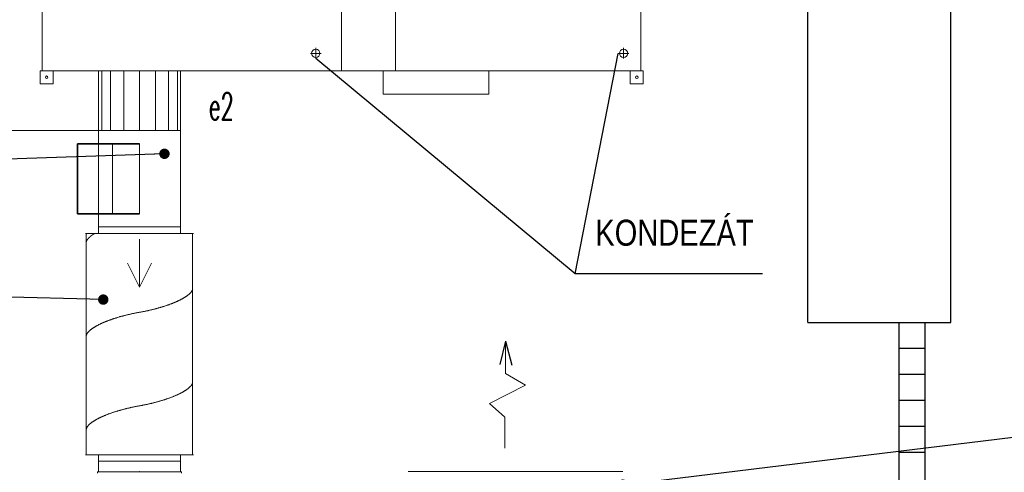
# Model space of a CAD drawing. Header units: millimetres. Extents: x 6491141 to 6692158, y 1846388 to 1929513.
# Tile 232 of 245: x 6677274 to 6681056, y 1902322 to 1904060. Entities that reach past the tile are written whole.
import ezdxf
from ezdxf.enums import TextEntityAlignment as Align

# ---------------------------------------------------------------- set-up
doc = ezdxf.new("R2010")
doc.units = ezdxf.units.MM
doc.layers.add('Koty VzT', color=7, linetype='Continuous', lineweight=15)
doc.layers.add('VZT', color=130, linetype='Continuous', lineweight=18)
for name, color, linetype in [('Popisky', 7, 'Continuous'), ('Pozice', 6, 'Continuous'), ('PRIPOJOVACI_HRDLA', 7, 'Continuous'), ('Stavba', 152, 'Continuous'), ('VzT šipky', 7, 'Continuous')]:
    doc.layers.add(name, color=color, linetype=linetype)
doc.styles.add('romans', font='arial.ttf', dxfattribs={"width": 0.8, "height": 140})
doc.styles.get("Standard").update_dxf_attribs({"font": 'romans.shx'})
doc.dimstyles.new('pozice50', dxfattribs={"dimtxt": 200, "dimasz": 40, "dimexe": 20, "dimexo": 100, "dimgap": 100, "dimtad": 3, "dimjust": 3, "dimdec": 0, "dimtxsty": 'romans', "dimblk": 'OBLIQUE', "dimcen": -3, "dimclrd": 7, "dimclre": 7, "dimclrt": 6, "dimadec": 0, "dimazin": 0, "dimtfac": 1, "dimtdec": 0, "dimtmove": 0, "dimatfit": 3, "dimldrblk": 'DOT', "dimfxl": 1, "dimarcsym": 0})

# ---------------------------------------------------------------- blocks, each defined once
blk = doc.blocks.new('_Dot')
at = {"color": 0, "linetype": 'ByBlock', "lineweight": -2}
blk.add_line((-0.5, 0), (-1, 0), dxfattribs=at)
at = {"color": 0, "linetype": 'ByBlock', "const_width": 0.5}
blk.add_lwpolyline([(-0.25, 0, 1), (0.25, 0, 1)], format="xyb", close=True, dxfattribs=at)
blk = doc.blocks.new('_Oblique')
at = {"color": 0, "lineweight": -2}
blk.add_line((-0.5, -0.5), (0.5, 0.5), dxfattribs=at)

msp = doc.modelspace()

# ---------------------------------------------------------------- linework, layer by layer
at = {"layer": 'Koty VzT'}
msp.add_line((6677576.4, 1903634.1, -78), (6676479.5, 1903634.1, -78), dxfattribs=at)
at = {"layer": 'Popisky'}
for p, q in [((6679408.1, 1903083.5), (6679573.3, 1903931.1, -382)), ((6679408.1, 1903083.5), (6678411.3, 1903911.1, -382)), ((6680127.7, 1903083.5), (6679408.1, 1903083.5))]:
    msp.add_line(p, q, dxfattribs=at)
at = {"layer": 'PRIPOJOVACI_HRDLA'}
for points, invisible_edges in [([(6677495.4, 1903584.1, -78), (6677495.4, 1903584.1, -78), (6677734.4, 1903584.1, -78)], 12), ([(6677495.4, 1903584.1, -78), (6677734.4, 1903584.1, -78), (6677630.4, 1903584.1, -78)], 13), ([(6677495.4, 1903584.1, -78), (6677630.4, 1903584.1, -78), (6677598.4, 1903584.1, -78)], 13), ([(6677495.4, 1903584.1, -78), (6677598.4, 1903584.1, -78), (6677581.4, 1903584.1, -78)], 13), ([(6677495.4, 1903584.1, -78), (6677581.4, 1903584.1, -78), (6677576.4, 1903584.1, -78)], 13), ([(6677495.4, 1903584.1, -78), (6677576.4, 1903584.1, -78), (6677581.4, 1903584.1, -78)], 13), ([(6677495.4, 1903584.1, -78), (6677581.4, 1903584.1, -78), (6677598.4, 1903584.1, -78)], 13), ([(6677495.4, 1903584.1, -78), (6677598.4, 1903584.1, -78), (6677630.4, 1903584.1, -78)], 13), ([(6677495.4, 1903584.1, -78), (6677630.4, 1903584.1, -78), (6677734.4, 1903584.1, -78)], 5), ([(6677495.4, 1903314.1, -78), (6677495.4, 1903314.1, -78), (6677734.4, 1903314.1, -78)], 12), ([(6677495.4, 1903314.1, -78), (6677734.4, 1903314.1, -78), (6677630.4, 1903314.1, -78)], 13), ([(6677495.4, 1903314.1, -78), (6677630.4, 1903314.1, -78), (6677598.4, 1903314.1, -78)], 13), ([(6677495.4, 1903314.1, -78), (6677598.4, 1903314.1, -78), (6677581.4, 1903314.1, -78)], 13), ([(6677495.4, 1903314.1, -78), (6677581.4, 1903314.1, -78), (6677576.4, 1903314.1, -78)], 13), ([(6677495.4, 1903314.1, -78), (6677576.4, 1903314.1, -78), (6677581.4, 1903314.1, -78)], 13), ([(6677495.4, 1903314.1, -78), (6677581.4, 1903314.1, -78), (6677598.4, 1903314.1, -78)], 13), ([(6677495.4, 1903314.1, -78), (6677598.4, 1903314.1, -78), (6677630.4, 1903314.1, -78)], 13), ([(6677495.4, 1903314.1, -78), (6677630.4, 1903314.1, -78), (6677734.4, 1903314.1, -78)], 5)]:
    msp.add_3dface(points, dxfattribs=dict(at, invisible_edges=invisible_edges))
msp.add_3dface([(6677495.4, 1903314.1, -78), (6677495.4, 1903314.1, -78), (6677495.4, 1903584.1, -78)], dxfattribs=at)
at = {"layer": 'Stavba'}
for p, q in [((6680300.7, 1902897.8), (6680300.7, 1905547.8)), ((6680850.7, 1902897.8), (6680850.7, 1904647.8)), ((6680300.7, 1902897.8), (6680850.7, 1902897.8)), ((6680650.7, 1902897.8), (6680650.7, 1901417.8)), ((6680750.7, 1902897.8), (6680750.7, 1901417.8)), ((6680750.7, 1902797.8), (6680650.7, 1902797.8)), ((6680750.7, 1902697.8), (6680650.7, 1902697.8)), ((6680750.7, 1902597.8), (6680650.7, 1902597.8)), ((6680750.7, 1902497.8), (6680650.7, 1902497.8)), ((6680750.7, 1902397.8), (6680650.7, 1902397.8))]:
    msp.add_line(p, q, dxfattribs=at)
at = {"layer": 'VZT', "color": 7, "lineweight": 9, "extrusion": (-1.22465e-16, -1, 0)}
for p, q in [((6678717.3, 1903864.1, 43), (6678717.3, 1904184.1, 43)), ((6678411.3, 1903952.1, -382), (6678411.3, 1903911.1, -382)), ((6679593.3, 1903952.1, -382), (6679593.3, 1903911.1, -382)), ((6678432.3, 1903931.1, -382), (6678391.3, 1903931.1, -382)), ((6679614.3, 1903931.1, -382), (6679573.3, 1903931.1, -382))]:
    msp.add_line(p, q, dxfattribs=at)
at = {"layer": 'VZT'}
for p, q in [((6677891.4, 1903634.1, -78), (6677576.4, 1903634.1, -78)), ((6677941.4, 1903239.1, -78), (6677526.4, 1903239.1, -78)), ((6677529.5, 1902389.1, -78), (6677529.5, 1903239.1, -78)), ((6677576.4, 1903264.1, -78), (6677576.4, 1903239.1, -78)), ((6677891.4, 1903264.1, -78), (6677891.4, 1903239.1, -78)), ((6677938.2, 1902389.1, -78), (6677938.2, 1903239.1, -78)), ((6677941.4, 1902389.1, -78), (6677526.4, 1902389.1, -78)), ((6677576.4, 1902364.1, -78), (6677576.4, 1902389.1, -78)), ((6677891.4, 1902364.1, -78), (6677576.4, 1902364.1, -78)), ((6677891.4, 1902364.1, -78), (6677891.4, 1902389.1, -78)), ((6677572.4, 1902324.1, -78), (6677895.4, 1902324.1, -78))]:
    msp.add_line(p, q, dxfattribs=at)
at = {"layer": 'VZT', "color": 7, "lineweight": 9, "extrusion": (-3.67394e-16, -1, 0)}
for p, q in [((6677733.9, 1903217.1, -236), (6677733.9, 1903033.1, -236)), ((6677733.9, 1903033.1, -236), (6677687.9, 1903125.1, -236)), ((6677733.9, 1903033.1, -236), (6677779.9, 1903125.1, -236))]:
    msp.add_line(p, q, dxfattribs=at)
at = {"layer": 'VZT', "color": 7, "lineweight": 9}
msp.add_line((6679590.5, 1902324.2, -78), (6678765.5, 1902324.2, -78), dxfattribs=at)
at = {"layer": 'VZT', "elevation": -78, "flags": 128}
for points in [[(6677576.4, 1902324.1), (6677576.4, 1902364.1)], [(6677576.4, 1902364.1), (6677891.4, 1902364.1)], [(6677891.4, 1902324.1), (6677891.4, 1902364.1)], [(6677572.4, 1902318.6), (6677572.4, 1902324.1)], [(6677895.4, 1902318.6), (6677895.4, 1902324.1)]]:
    msp.add_lwpolyline(points, dxfattribs=at)
at = {"layer": 'VZT', "color": 7, "lineweight": 9}
for points in [[(6677561.4, 1903239.1, -78), (6677561, 1903238.8, -78), (6677560.6, 1903238.6, -78), (6677560.1, 1903238.3, -78), (6677559.7, 1903238, -78), (6677559.3, 1903237.8, -78), (6677558.8, 1903237.5, -78), (6677558.4, 1903237.2, -78), (6677558, 1903236.9, -78), (6677557.6, 1903236.7, -78), (6677557.1, 1903236.4, -78), (6677556.7, 1903236.1, -78), (6677556.3, 1903235.9, -78), (6677555.9, 1903235.6, -78), (6677555.5, 1903235.3, -78), (6677555.1, 1903235, -78), (6677554.7, 1903234.8, -78), (6677554.3, 1903234.5, -78), (6677553.9, 1903234.2, -78), (6677553.5, 1903234, -78), (6677553.1, 1903233.7, -78), (6677552.7, 1903233.4, -78), (6677552.3, 1903233.1, -78), (6677552, 1903232.9, -78), (6677551.6, 1903232.6, -78), (6677551.2, 1903232.3, -78), (6677550.8, 1903232.1, -78), (6677550.5, 1903231.8, -78), (6677550.1, 1903231.5, -78), (6677549.7, 1903231.3, -78), (6677549.4, 1903231, -78), (6677549, 1903230.7, -78), (6677548.7, 1903230.4, -78), (6677548.3, 1903230.2, -78), (6677548, 1903229.9, -78), (6677547.6, 1903229.6, -78), (6677547.3, 1903229.4, -78), (6677546.9, 1903229.1, -78), (6677546.6, 1903228.8, -78), (6677546.3, 1903228.6, -78), (6677545.9, 1903228.3, -78), (6677545.6, 1903228, -78), (6677545.3, 1903227.8, -78), (6677545, 1903227.5, -78), (6677544.7, 1903227.2, -78), (6677544.3, 1903227, -78), (6677544, 1903226.7, -78), (6677543.7, 1903226.4, -78), (6677543.4, 1903226.2, -78), (6677543.1, 1903225.9, -78), (6677542.8, 1903225.6, -78), (6677542.5, 1903225.4, -78), (6677542.2, 1903225.1, -78), (6677542, 1903224.8, -78), (6677541.7, 1903224.6, -78), (6677541.4, 1903224.3, -78), (6677541.1, 1903224, -78), (6677540.8, 1903223.8, -78), (6677540.6, 1903223.5, -78), (6677540.3, 1903223.2, -78), (6677540, 1903223, -78), (6677539.8, 1903222.7, -78), (6677539.5, 1903222.4, -78), (6677539.2, 1903222.2, -78), (6677539, 1903221.9, -78), (6677538.7, 1903221.7, -78), (6677538.5, 1903221.4, -78), (6677538.2, 1903221.1, -78), (6677538, 1903220.9, -78), (6677537.8, 1903220.6, -78), (6677537.5, 1903220.3, -78), (6677537.3, 1903220.1, -78), (6677537.1, 1903219.8, -78), (6677536.8, 1903219.6, -78), (6677536.6, 1903219.3, -78), (6677536.4, 1903219, -78), (6677536.2, 1903218.8, -78), (6677536, 1903218.5, -78), (6677535.8, 1903218.3, -78), (6677535.6, 1903218, -78), (6677535.4, 1903217.7, -78), (6677535.2, 1903217.5, -78), (6677535, 1903217.2, -78), (6677534.8, 1903217, -78), (6677534.6, 1903216.7, -78), (6677534.4, 1903216.5, -78), (6677534.2, 1903216.2, -78), (6677534, 1903216, -78), (6677533.9, 1903215.7, -78), (6677533.7, 1903215.4, -78), (6677533.5, 1903215.2, -78), (6677533.3, 1903214.9, -78), (6677533.2, 1903214.7, -78), (6677533, 1903214.4, -78), (6677532.9, 1903214.2, -78), (6677532.7, 1903213.9, -78), (6677532.6, 1903213.7, -78), (6677532.4, 1903213.4, -78), (6677532.3, 1903213.2, -78), (6677532.1, 1903212.9, -78), (6677532, 1903212.7, -78), (6677531.9, 1903212.4, -78), (6677531.7, 1903212.2, -78), (6677531.6, 1903211.9, -78), (6677531.5, 1903211.7, -78), (6677531.4, 1903211.4, -78), (6677531.2, 1903211.2, -78), (6677531.1, 1903210.9, -78), (6677531, 1903210.7, -78), (6677530.9, 1903210.4, -78), (6677530.8, 1903210.2, -78), (6677530.7, 1903209.9, -78), (6677530.6, 1903209.7, -78), (6677530.5, 1903209.5, -78), (6677530.4, 1903209.2, -78), (6677530.3, 1903209, -78), (6677530.3, 1903208.7, -78), (6677530.2, 1903208.5, -78), (6677530.1, 1903208.2, -78), (6677530, 1903208, -78), (6677530, 1903207.8, -78), (6677529.9, 1903207.5, -78), (6677529.8, 1903207.3, -78), (6677529.8, 1903207, -78), (6677529.7, 1903206.8, -78), (6677529.6, 1903206.6, -78), (6677529.6, 1903206.3, -78), (6677529.5, 1903206.1, -78), (6677529.5, 1903205.8, -78)], [(6677733.9, 1902936.4, -78), (6677736.3, 1902936.8, -78), (6677738.8, 1902937.2, -78), (6677741.2, 1902937.7, -78), (6677743.6, 1902938.1, -78), (6677746, 1902938.6, -78), (6677748.5, 1902939.1, -78), (6677750.9, 1902939.6, -78), (6677753.3, 1902940, -78), (6677755.7, 1902940.5, -78), (6677758.1, 1902941, -78), (6677760.5, 1902941.6, -78), (6677763, 1902942.1, -78), (6677765.4, 1902942.6, -78), (6677767.8, 1902943.1, -78), (6677770.2, 1902943.7, -78), (6677772.5, 1902944.2, -78), (6677774.9, 1902944.8, -78), (6677777.3, 1902945.3, -78), (6677779.7, 1902945.9, -78), (6677782, 1902946.4, -78), (6677784.4, 1902947, -78), (6677786.7, 1902947.6, -78), (6677789.1, 1902948.2, -78), (6677791.4, 1902948.8, -78), (6677793.8, 1902949.4, -78), (6677796.1, 1902950, -78), (6677798.4, 1902950.6, -78), (6677800.7, 1902951.2, -78), (6677803, 1902951.9, -78), (6677805.3, 1902952.5, -78), (6677807.5, 1902953.1, -78), (6677809.8, 1902953.8, -78), (6677812, 1902954.4, -78), (6677814.3, 1902955.1, -78), (6677816.5, 1902955.8, -78), (6677818.7, 1902956.4, -78), (6677820.9, 1902957.1, -78), (6677823.1, 1902957.8, -78), (6677825.3, 1902958.5, -78), (6677827.5, 1902959.1, -78), (6677829.6, 1902959.8, -78), (6677831.8, 1902960.5, -78), (6677833.9, 1902961.2, -78), (6677836, 1902961.9, -78), (6677838.1, 1902962.6, -78), (6677840.2, 1902963.4, -78), (6677842.3, 1902964.1, -78), (6677844.3, 1902964.8, -78), (6677846.4, 1902965.5, -78), (6677848.4, 1902966.3, -78), (6677850.4, 1902967, -78), (6677852.4, 1902967.7, -78), (6677854.3, 1902968.5, -78), (6677856.3, 1902969.2, -78), (6677858.2, 1902970, -78), (6677860.2, 1902970.7, -78), (6677862.1, 1902971.5, -78), (6677864, 1902972.2, -78), (6677865.8, 1902973, -78), (6677867.7, 1902973.7, -78), (6677869.5, 1902974.5, -78), (6677871.3, 1902975.3, -78), (6677873.1, 1902976, -78), (6677874.9, 1902976.8, -78), (6677876.6, 1902977.6, -78), (6677878.4, 1902978.4, -78), (6677880.1, 1902979.1, -78), (6677881.8, 1902979.9, -78), (6677883.4, 1902980.7, -78), (6677885.1, 1902981.5, -78), (6677886.7, 1902982.3, -78), (6677888.3, 1902983.1, -78), (6677889.9, 1902983.9, -78), (6677891.5, 1902984.7, -78), (6677893, 1902985.4, -78), (6677894.5, 1902986.2, -78), (6677896, 1902987, -78), (6677897.5, 1902987.8, -78), (6677898.9, 1902988.6, -78), (6677900.3, 1902989.4, -78), (6677901.7, 1902990.2, -78), (6677903.1, 1902991, -78), (6677904.5, 1902991.8, -78), (6677905.8, 1902992.6, -78), (6677907.1, 1902993.4, -78), (6677908.4, 1902994.2, -78), (6677909.7, 1902995, -78), (6677910.9, 1902995.8, -78), (6677912.1, 1902996.6, -78), (6677913.3, 1902997.4, -78), (6677914.4, 1902998.2, -78), (6677915.6, 1902999, -78), (6677916.7, 1902999.8, -78), (6677917.8, 1903000.6, -78), (6677918.8, 1903001.4, -78), (6677919.8, 1903002.2, -78), (6677920.8, 1903002.9, -78), (6677921.8, 1903003.7, -78), (6677922.8, 1903004.5, -78), (6677923.7, 1903005.3, -78), (6677924.6, 1903006.1, -78), (6677925.4, 1903006.9, -78), (6677926.3, 1903007.7, -78), (6677927.1, 1903008.4, -78), (6677927.9, 1903009.2, -78), (6677928.7, 1903010, -78), (6677929.4, 1903010.7, -78), (6677930.1, 1903011.5, -78), (6677930.8, 1903012.3, -78), (6677931.4, 1903013, -78), (6677932, 1903013.8, -78), (6677932.6, 1903014.6, -78), (6677933.2, 1903015.3, -78), (6677933.7, 1903016.1, -78), (6677934.2, 1903016.8, -78), (6677934.7, 1903017.6, -78), (6677935.2, 1903018.3, -78), (6677935.6, 1903019, -78), (6677936, 1903019.8, -78), (6677936.4, 1903020.5, -78), (6677936.7, 1903021.2, -78), (6677937, 1903022, -78), (6677937.3, 1903022.7, -78), (6677937.6, 1903023.4, -78), (6677937.8, 1903024.1, -78), (6677938, 1903024.8, -78), (6677938.1, 1903025.5, -78), (6677938.3, 1903026.2, -78)], [(6677733.9, 1902936.4, -78), (6677731.5, 1902935.9, -78), (6677729, 1902935.5, -78), (6677726.6, 1902935.1, -78), (6677724.2, 1902934.6, -78), (6677721.8, 1902934.1, -78), (6677719.3, 1902933.7, -78), (6677716.9, 1902933.2, -78), (6677714.5, 1902932.7, -78), (6677712.1, 1902932.2, -78), (6677709.7, 1902931.7, -78), (6677707.2, 1902931.2, -78), (6677704.8, 1902930.7, -78), (6677702.4, 1902930.2, -78), (6677700, 1902929.6, -78), (6677697.6, 1902929.1, -78), (6677695.2, 1902928.5, -78), (6677692.9, 1902928, -78), (6677690.5, 1902927.4, -78), (6677688.1, 1902926.9, -78), (6677685.7, 1902926.3, -78), (6677683.4, 1902925.7, -78), (6677681, 1902925.1, -78), (6677678.7, 1902924.5, -78), (6677676.4, 1902923.9, -78), (6677674, 1902923.3, -78), (6677671.7, 1902922.7, -78), (6677669.4, 1902922.1, -78), (6677667.1, 1902921.5, -78), (6677664.8, 1902920.9, -78), (6677662.5, 1902920.2, -78), (6677660.3, 1902919.6, -78), (6677658, 1902918.9, -78), (6677655.7, 1902918.3, -78), (6677653.5, 1902917.6, -78), (6677651.3, 1902917, -78), (6677649.1, 1902916.3, -78), (6677646.8, 1902915.6, -78), (6677644.7, 1902915, -78), (6677642.5, 1902914.3, -78), (6677640.3, 1902913.6, -78), (6677638.2, 1902912.9, -78), (6677636, 1902912.2, -78), (6677633.9, 1902911.5, -78), (6677631.8, 1902910.8, -78), (6677629.7, 1902910.1, -78), (6677627.6, 1902909.4, -78), (6677625.5, 1902908.7, -78), (6677623.5, 1902907.9, -78), (6677621.4, 1902907.2, -78), (6677619.4, 1902906.5, -78), (6677617.4, 1902905.8, -78), (6677615.4, 1902905, -78), (6677613.4, 1902904.3, -78), (6677611.5, 1902903.5, -78), (6677609.5, 1902902.8, -78), (6677607.6, 1902902, -78), (6677605.7, 1902901.3, -78), (6677603.8, 1902900.5, -78), (6677602, 1902899.8, -78), (6677600.1, 1902899, -78), (6677598.3, 1902898.2, -78), (6677596.5, 1902897.5, -78), (6677594.7, 1902896.7, -78), (6677592.9, 1902895.9, -78), (6677591.2, 1902895.2, -78), (6677589.4, 1902894.4, -78), (6677587.7, 1902893.6, -78), (6677586, 1902892.8, -78), (6677584.4, 1902892, -78), (6677582.7, 1902891.2, -78), (6677581.1, 1902890.5, -78), (6677579.5, 1902889.7, -78), (6677577.9, 1902888.9, -78), (6677576.3, 1902888.1, -78), (6677574.8, 1902887.3, -78), (6677573.3, 1902886.5, -78), (6677571.8, 1902885.7, -78), (6677570.3, 1902884.9, -78), (6677568.9, 1902884.1, -78), (6677567.4, 1902883.3, -78), (6677566, 1902882.5, -78), (6677564.7, 1902881.7, -78), (6677563.3, 1902880.9, -78), (6677562, 1902880.1, -78), (6677560.7, 1902879.3, -78), (6677559.4, 1902878.5, -78), (6677558.1, 1902877.7, -78), (6677556.9, 1902876.9, -78), (6677555.7, 1902876.1, -78), (6677554.5, 1902875.3, -78), (6677553.4, 1902874.6, -78), (6677552.2, 1902873.8, -78), (6677551.1, 1902873, -78), (6677550, 1902872.2, -78), (6677549, 1902871.4, -78), (6677548, 1902870.6, -78), (6677546.9, 1902869.8, -78), (6677546, 1902869, -78), (6677545, 1902868.2, -78), (6677544.1, 1902867.4, -78), (6677543.2, 1902866.7, -78), (6677542.3, 1902865.9, -78), (6677541.5, 1902865.1, -78), (6677540.7, 1902864.3, -78), (6677539.9, 1902863.5, -78), (6677539.1, 1902862.8, -78), (6677538.4, 1902862, -78), (6677537.7, 1902861.2, -78), (6677537, 1902860.5, -78), (6677536.4, 1902859.7, -78), (6677535.7, 1902858.9, -78), (6677535.2, 1902858.2, -78), (6677534.6, 1902857.4, -78), (6677534, 1902856.7, -78), (6677533.5, 1902855.9, -78), (6677533.1, 1902855.2, -78), (6677532.6, 1902854.4, -78), (6677532.2, 1902853.7, -78), (6677531.8, 1902853, -78), (6677531.4, 1902852.2, -78), (6677531.1, 1902851.5, -78), (6677530.8, 1902850.8, -78), (6677530.5, 1902850.1, -78), (6677530.2, 1902849.4, -78), (6677530, 1902848.6, -78), (6677529.8, 1902847.9, -78), (6677529.6, 1902847.2, -78), (6677529.5, 1902846.5, -78)], [(6677733.9, 1902577.1, -78), (6677736.3, 1902577.5, -78), (6677738.8, 1902577.9, -78), (6677741.2, 1902578.4, -78), (6677743.6, 1902578.8, -78), (6677746, 1902579.3, -78), (6677748.5, 1902579.8, -78), (6677750.9, 1902580.3, -78), (6677753.3, 1902580.7, -78), (6677755.7, 1902581.2, -78), (6677758.1, 1902581.7, -78), (6677760.5, 1902582.2, -78), (6677763, 1902582.8, -78), (6677765.4, 1902583.3, -78), (6677767.8, 1902583.8, -78), (6677770.2, 1902584.4, -78), (6677772.5, 1902584.9, -78), (6677774.9, 1902585.5, -78), (6677777.3, 1902586, -78), (6677779.7, 1902586.6, -78), (6677782, 1902587.1, -78), (6677784.4, 1902587.7, -78), (6677786.7, 1902588.3, -78), (6677789.1, 1902588.9, -78), (6677791.4, 1902589.5, -78), (6677793.8, 1902590.1, -78), (6677796.1, 1902590.7, -78), (6677798.4, 1902591.3, -78), (6677800.7, 1902591.9, -78), (6677803, 1902592.6, -78), (6677805.3, 1902593.2, -78), (6677807.5, 1902593.8, -78), (6677809.8, 1902594.5, -78), (6677812, 1902595.1, -78), (6677814.3, 1902595.8, -78), (6677816.5, 1902596.5, -78), (6677818.7, 1902597.1, -78), (6677820.9, 1902597.8, -78), (6677823.1, 1902598.5, -78), (6677825.3, 1902599.2, -78), (6677827.5, 1902599.8, -78), (6677829.6, 1902600.5, -78), (6677831.8, 1902601.2, -78), (6677833.9, 1902601.9, -78), (6677836, 1902602.6, -78), (6677838.1, 1902603.3, -78), (6677840.2, 1902604.1, -78), (6677842.3, 1902604.8, -78), (6677844.3, 1902605.5, -78), (6677846.4, 1902606.2, -78), (6677848.4, 1902606.9, -78), (6677850.4, 1902607.7, -78), (6677852.4, 1902608.4, -78), (6677854.3, 1902609.2, -78), (6677856.3, 1902609.9, -78), (6677858.2, 1902610.7, -78), (6677860.2, 1902611.4, -78), (6677862.1, 1902612.2, -78), (6677864, 1902612.9, -78), (6677865.8, 1902613.7, -78), (6677867.7, 1902614.4, -78), (6677869.5, 1902615.2, -78), (6677871.3, 1902616, -78), (6677873.1, 1902616.7, -78), (6677874.9, 1902617.5, -78), (6677876.6, 1902618.3, -78), (6677878.4, 1902619.1, -78), (6677880.1, 1902619.8, -78), (6677881.8, 1902620.6, -78), (6677883.4, 1902621.4, -78), (6677885.1, 1902622.2, -78), (6677886.7, 1902623, -78), (6677888.3, 1902623.8, -78), (6677889.9, 1902624.6, -78), (6677891.5, 1902625.4, -78), (6677893, 1902626.1, -78), (6677894.5, 1902626.9, -78), (6677896, 1902627.7, -78), (6677897.5, 1902628.5, -78), (6677898.9, 1902629.3, -78), (6677900.3, 1902630.1, -78), (6677901.7, 1902630.9, -78), (6677903.1, 1902631.7, -78), (6677904.5, 1902632.5, -78), (6677905.8, 1902633.3, -78), (6677907.1, 1902634.1, -78), (6677908.4, 1902634.9, -78), (6677909.7, 1902635.7, -78), (6677910.9, 1902636.5, -78), (6677912.1, 1902637.3, -78), (6677913.3, 1902638.1, -78), (6677914.4, 1902638.9, -78), (6677915.6, 1902639.7, -78), (6677916.7, 1902640.5, -78), (6677917.8, 1902641.3, -78), (6677918.8, 1902642.1, -78), (6677919.8, 1902642.9, -78), (6677920.8, 1902643.6, -78), (6677921.8, 1902644.4, -78), (6677922.8, 1902645.2, -78), (6677923.7, 1902646, -78), (6677924.6, 1902646.8, -78), (6677925.4, 1902647.6, -78), (6677926.3, 1902648.3, -78), (6677927.1, 1902649.1, -78), (6677927.9, 1902649.9, -78), (6677928.7, 1902650.7, -78), (6677929.4, 1902651.4, -78), (6677930.1, 1902652.2, -78), (6677930.8, 1902653, -78), (6677931.4, 1902653.7, -78), (6677932, 1902654.5, -78), (6677932.6, 1902655.3, -78), (6677933.2, 1902656, -78), (6677933.7, 1902656.8, -78), (6677934.2, 1902657.5, -78), (6677934.7, 1902658.3, -78), (6677935.2, 1902659, -78), (6677935.6, 1902659.7, -78), (6677936, 1902660.5, -78), (6677936.4, 1902661.2, -78), (6677936.7, 1902661.9, -78), (6677937, 1902662.6, -78), (6677937.3, 1902663.4, -78), (6677937.6, 1902664.1, -78), (6677937.8, 1902664.8, -78), (6677938, 1902665.5, -78), (6677938.1, 1902666.2, -78), (6677938.3, 1902666.9, -78)], [(6677733.9, 1902577.1, -78), (6677731.5, 1902576.6, -78), (6677729, 1902576.2, -78), (6677726.6, 1902575.7, -78), (6677724.2, 1902575.3, -78), (6677721.8, 1902574.8, -78), (6677719.3, 1902574.4, -78), (6677716.9, 1902573.9, -78), (6677714.5, 1902573.4, -78), (6677712.1, 1902572.9, -78), (6677709.7, 1902572.4, -78), (6677707.2, 1902571.9, -78), (6677704.8, 1902571.4, -78), (6677702.4, 1902570.8, -78), (6677700, 1902570.3, -78), (6677697.6, 1902569.8, -78), (6677695.2, 1902569.2, -78), (6677692.9, 1902568.7, -78), (6677690.5, 1902568.1, -78), (6677688.1, 1902567.6, -78), (6677685.7, 1902567, -78), (6677683.4, 1902566.4, -78), (6677681, 1902565.8, -78), (6677678.7, 1902565.2, -78), (6677676.4, 1902564.6, -78), (6677674, 1902564, -78), (6677671.7, 1902563.4, -78), (6677669.4, 1902562.8, -78), (6677667.1, 1902562.2, -78), (6677664.8, 1902561.6, -78), (6677662.5, 1902560.9, -78), (6677660.3, 1902560.3, -78), (6677658, 1902559.6, -78), (6677655.7, 1902559, -78), (6677653.5, 1902558.3, -78), (6677651.3, 1902557.7, -78), (6677649.1, 1902557, -78), (6677646.8, 1902556.3, -78), (6677644.7, 1902555.7, -78), (6677642.5, 1902555, -78), (6677640.3, 1902554.3, -78), (6677638.2, 1902553.6, -78), (6677636, 1902552.9, -78), (6677633.9, 1902552.2, -78), (6677631.8, 1902551.5, -78), (6677629.7, 1902550.8, -78), (6677627.6, 1902550.1, -78), (6677625.5, 1902549.4, -78), (6677623.5, 1902548.6, -78), (6677621.4, 1902547.9, -78), (6677619.4, 1902547.2, -78), (6677617.4, 1902546.5, -78), (6677615.4, 1902545.7, -78), (6677613.4, 1902545, -78), (6677611.5, 1902544.2, -78), (6677609.5, 1902543.5, -78), (6677607.6, 1902542.7, -78), (6677605.7, 1902542, -78), (6677603.8, 1902541.2, -78), (6677602, 1902540.5, -78), (6677600.1, 1902539.7, -78), (6677598.3, 1902538.9, -78), (6677596.5, 1902538.2, -78), (6677594.7, 1902537.4, -78), (6677592.9, 1902536.6, -78), (6677591.2, 1902535.8, -78), (6677589.4, 1902535.1, -78), (6677587.7, 1902534.3, -78), (6677586, 1902533.5, -78), (6677584.4, 1902532.7, -78), (6677582.7, 1902531.9, -78), (6677581.1, 1902531.2, -78), (6677579.5, 1902530.4, -78), (6677577.9, 1902529.6, -78), (6677576.3, 1902528.8, -78), (6677574.8, 1902528, -78), (6677573.3, 1902527.2, -78), (6677571.8, 1902526.4, -78), (6677570.3, 1902525.6, -78), (6677568.9, 1902524.8, -78), (6677567.4, 1902524, -78), (6677566, 1902523.2, -78), (6677564.7, 1902522.4, -78), (6677563.3, 1902521.6, -78), (6677562, 1902520.8, -78), (6677560.7, 1902520, -78), (6677559.4, 1902519.2, -78), (6677558.1, 1902518.4, -78), (6677556.9, 1902517.6, -78), (6677555.7, 1902516.8, -78), (6677554.5, 1902516, -78), (6677553.4, 1902515.3, -78), (6677552.2, 1902514.5, -78), (6677551.1, 1902513.7, -78), (6677550, 1902512.9, -78), (6677549, 1902512.1, -78), (6677548, 1902511.3, -78), (6677546.9, 1902510.5, -78), (6677546, 1902509.7, -78), (6677545, 1902508.9, -78), (6677544.1, 1902508.1, -78), (6677543.2, 1902507.4, -78), (6677542.3, 1902506.6, -78), (6677541.5, 1902505.8, -78), (6677540.7, 1902505, -78), (6677539.9, 1902504.2, -78), (6677539.1, 1902503.5, -78), (6677538.4, 1902502.7, -78), (6677537.7, 1902501.9, -78), (6677537, 1902501.2, -78), (6677536.4, 1902500.4, -78), (6677535.7, 1902499.6, -78), (6677535.2, 1902498.9, -78), (6677534.6, 1902498.1, -78), (6677534, 1902497.4, -78), (6677533.5, 1902496.6, -78), (6677533.1, 1902495.9, -78), (6677532.6, 1902495.1, -78), (6677532.2, 1902494.4, -78), (6677531.8, 1902493.7, -78), (6677531.4, 1902492.9, -78), (6677531.1, 1902492.2, -78), (6677530.8, 1902491.5, -78), (6677530.5, 1902490.8, -78), (6677530.2, 1902490.1, -78), (6677530, 1902489.3, -78), (6677529.8, 1902488.6, -78), (6677529.6, 1902487.9, -78), (6677529.5, 1902487.2, -78)]]:
    msp.add_polyline3d(points, dxfattribs=at)
for centre in [(6678411.3, 1903931.1, -382), (6679593.3, 1903931.1, -382)]:
    msp.add_circle(centre, 16, dxfattribs=at)
at = {"layer": 'VZT'}
for centre in [(6677377.3, 1903839.1, -17), (6679644.3, 1903839.1, -17)]:
    msp.add_circle(centre, 5, dxfattribs=at)
msp.add_point((6677733.9, 1902324.1, -78), dxfattribs=at)
msp.add_point((6677733.9, 1902324.1, -78), dxfattribs=at)
for points in [[(6679660.3, 1905464.1, 43), (6679660.3, 1903864.1, 43), (6677360.3, 1903864.1, 43), (6677360.3, 1905464.1, 43)], [(6679660.3, 1905464.1, -382), (6679660.3, 1903864.1, -382), (6677360.3, 1903864.1, -382), (6677360.3, 1905464.1, -382)], [(6677360.3, 1903864.1, 43), (6677360.3, 1905464.1, 43), (6677360.3, 1905464.1, -382), (6677360.3, 1903864.1, -382)], [(6678510.3, 1903864.1, -412), (6678510.3, 1905464.1, -412), (6677360.3, 1905464.1, -412), (6677360.3, 1903864.1, -412)], [(6678510.3, 1903864.1, -387), (6678510.3, 1905464.1, -387), (6677360.3, 1905464.1, -387), (6677360.3, 1903864.1, -387)], [(6677360.3, 1905464.1, -412), (6677360.3, 1903864.1, -412), (6677360.3, 1903864.1, -387), (6677360.3, 1905464.1, -387)], [(6679660.3, 1903864.1, -412), (6679660.3, 1905464.1, -412), (6678510.3, 1905464.1, -412), (6678510.3, 1903864.1, -412)], [(6679660.3, 1903864.1, -387), (6679660.3, 1905464.1, -387), (6678510.3, 1905464.1, -387), (6678510.3, 1903864.1, -387)], [(6678510.3, 1905464.1, -412), (6678510.3, 1903864.1, -412), (6678510.3, 1903864.1, -387), (6678510.3, 1905464.1, -387)], [(6678510.3, 1903864.1, -412), (6678510.3, 1905464.1, -412), (6678510.3, 1905464.1, -387), (6678510.3, 1903864.1, -387)], [(6679660.3, 1905464.1, 43), (6679660.3, 1903864.1, 43), (6679660.3, 1903864.1, -382), (6679660.3, 1905464.1, -382)], [(6679660.3, 1903864.1, -412), (6679660.3, 1905464.1, -412), (6679660.3, 1905464.1, -387), (6679660.3, 1903864.1, -387)], [(6677352.3, 1903814.1, -17), (6677352.3, 1903864.1, -17), (6677402.3, 1903864.1, -17), (6677402.3, 1903814.1, -17)], [(6679660.3, 1903864.1, 43), (6677360.3, 1903864.1, 43), (6677360.3, 1903864.1, -382), (6679660.3, 1903864.1, -382)], [(6678510.3, 1903864.1, -412), (6677360.3, 1903864.1, -412), (6677360.3, 1903864.1, -387), (6678510.3, 1903864.1, -387)], [(6677402.3, 1903814.1, -167), (6677402.3, 1903814.1, -17), (6677402.3, 1903864.1, -17), (6677402.3, 1903864.1, -167)], [(6677576.9, 1903864.1, -236), (6677588.9, 1903864.1, -296), (6677588.9, 1903634.1, -296), (6677576.9, 1903634.1, -236)], [(6677588.9, 1903864.1, -175), (6677576.9, 1903864.1, -236), (6677576.9, 1903634.1, -236), (6677588.9, 1903634.1, -175)], [(6677588.9, 1903864.1, -296), (6677622.9, 1903864.1, -347), (6677622.9, 1903634.1, -347), (6677588.9, 1903634.1, -296)], [(6677622.9, 1903864.1, -124), (6677588.9, 1903864.1, -175), (6677588.9, 1903634.1, -175), (6677622.9, 1903634.1, -124)], [(6677622.9, 1903864.1, -347), (6677673.9, 1903864.1, -381), (6677673.9, 1903634.1, -381), (6677622.9, 1903634.1, -347)], [(6677673.9, 1903864.1, -90), (6677622.9, 1903864.1, -124), (6677622.9, 1903634.1, -124), (6677673.9, 1903634.1, -90)], [(6677673.9, 1903864.1, -381), (6677733.9, 1903864.1, -393), (6677733.9, 1903634.1, -393), (6677673.9, 1903634.1, -381)], [(6677733.9, 1903864.1, -78), (6677673.9, 1903864.1, -90), (6677673.9, 1903634.1, -90), (6677733.9, 1903634.1, -78)], [(6677733.9, 1903864.1, -393), (6677794.9, 1903864.1, -381), (6677794.9, 1903634.1, -381), (6677733.9, 1903634.1, -393)], [(6677794.9, 1903864.1, -90), (6677733.9, 1903864.1, -78), (6677733.9, 1903634.1, -78), (6677794.9, 1903634.1, -90)], [(6677794.9, 1903864.1, -381), (6677845.9, 1903864.1, -347), (6677845.9, 1903634.1, -347), (6677794.9, 1903634.1, -381)], [(6677845.9, 1903864.1, -124), (6677794.9, 1903864.1, -90), (6677794.9, 1903634.1, -90), (6677845.9, 1903634.1, -124)], [(6677845.9, 1903864.1, -347), (6677879.9, 1903864.1, -296), (6677879.9, 1903634.1, -296), (6677845.9, 1903634.1, -347)], [(6677879.9, 1903864.1, -175), (6677845.9, 1903864.1, -124), (6677845.9, 1903634.1, -124), (6677879.9, 1903634.1, -175)], [(6677879.9, 1903864.1, -296), (6677891.9, 1903864.1, -236), (6677891.9, 1903634.1, -236), (6677879.9, 1903634.1, -296)], [(6677891.9, 1903864.1, -236), (6677879.9, 1903864.1, -175), (6677879.9, 1903634.1, -175), (6677891.9, 1903634.1, -236)], [(6679660.3, 1903864.1, -412), (6678510.3, 1903864.1, -412), (6678510.3, 1903864.1, -387), (6679660.3, 1903864.1, -387)], [(6679075.3, 1903864.1, -67), (6679075.3, 1903864.1, -372), (6678670.3, 1903864.1, -372), (6678670.3, 1903864.1, -67)], [(6679668.3, 1903864.1, -17), (6679668.3, 1903814.1, -17), (6679619.3, 1903814.1, -17), (6679619.3, 1903864.1, -17)], [(6679619.3, 1903864.1, -167), (6679619.3, 1903864.1, -17), (6679619.3, 1903814.1, -17), (6679619.3, 1903814.1, -167)], [(6677891.4, 1903264.1, -78), (6677576.4, 1903264.1, -78), (6677576.4, 1903634.1, -78), (6677891.4, 1903634.1, -78)]]:
    msp.add_3dface(points, dxfattribs=at)
for points, invisible_edges in [([(6677389.3, 1903864.1, -167), (6677352.3, 1903864.1, -17), (6677402.3, 1903864.1, -17)], 12), ([(6677389.3, 1903864.1, -167), (6677402.3, 1903864.1, -17), (6677402.3, 1903864.1, -167)], 5), ([(6679631.3, 1903864.1, -167), (6679668.3, 1903864.1, -17), (6679619.3, 1903864.1, -17)], 12), ([(6679631.3, 1903864.1, -167), (6679619.3, 1903864.1, -17), (6679619.3, 1903864.1, -167)], 5), ([(6677389.3, 1903814.1, -167), (6677352.3, 1903814.1, -17), (6677402.3, 1903814.1, -17)], 12), ([(6677389.3, 1903814.1, -167), (6677402.3, 1903814.1, -17), (6677402.3, 1903814.1, -167)], 5), ([(6679631.3, 1903814.1, -167), (6679668.3, 1903814.1, -17), (6679619.3, 1903814.1, -17)], 12), ([(6679631.3, 1903814.1, -167), (6679619.3, 1903814.1, -17), (6679619.3, 1903814.1, -167)], 5)]:
    msp.add_3dface(points, dxfattribs=dict(at, invisible_edges=invisible_edges))
at = {"layer": 'VZT', "color": 7, "lineweight": 9}
for points in [[(6679075.3, 1903864.1, -67), (6679075.3, 1903774.1, -67), (6678670.3, 1903774.1, -67), (6678670.3, 1903864.1, -67)], [(6679075.3, 1903864.1, -372), (6679075.3, 1903774.1, -372), (6678670.3, 1903774.1, -372), (6678670.3, 1903864.1, -372)], [(6678670.3, 1903864.1, -67), (6678670.3, 1903774.1, -67), (6678670.3, 1903774.1, -372), (6678670.3, 1903864.1, -372)], [(6679075.3, 1903864.1, -67), (6679075.3, 1903774.1, -67), (6679075.3, 1903774.1, -372), (6679075.3, 1903864.1, -372)], [(6679075.3, 1903774.1, -67), (6679075.3, 1903774.1, -372), (6678670.3, 1903774.1, -372), (6678670.3, 1903774.1, -67)], [(6677734.4, 1903314.1, -78), (6677495.4, 1903314.1, -78), (6677495.4, 1903584.1, -78), (6677734.4, 1903584.1, -78)], [(6677630.4, 1903314.1, -78), (6677734.4, 1903314.1, -78), (6677734.4, 1903584.1, -78), (6677630.4, 1903584.1, -78)]]:
    msp.add_3dface(points, dxfattribs=at)
at = {"layer": 'VzT šipky', "color": 7, "lineweight": 25}
for q in [(6679118.5, 1902735.3, -78), (6679163.8, 1902733.9, -78)]:
    msp.add_line((6679139.6, 1902825.5, -78), q, dxfattribs=at)
at = {"layer": 'VzT šipky', "color": 7, "lineweight": 0}
for p, q in [((6679139.6, 1902825.5, -78), (6679139.6, 1902734.9, -78)), ((6679139.6, 1902734.9, -78), (6679139.6, 1902701.2, -78)), ((6679139.6, 1902701.2, -78), (6679216.9, 1902655.9, -78)), ((6679216.9, 1902655.9, -78), (6679078.5, 1902586.2, -78)), ((6679078.5, 1902586.2, -78), (6679137.1, 1902533.2, -78)), ((6679137.1, 1902533.2, -78), (6679137.1, 1902414.2, -78)), ((6679137.1, 1902414.2, -78), (6679137.1, 1902444.8, -78))]:
    msp.add_line(p, q, dxfattribs=at)

# ---------------------------------------------------------------- texts
at = {"layer": 'Popisky', "insert": (6679484.8, 1903292.1), "char_height": 100, "width": 1123.503, "attachment_point": 1, "style": 'romans'}
msp.add_mtext('{KONDEZÁT}', dxfattribs=at)
at = {"layer": 'VZT', "color": 7, "lineweight": 9, "width": 0.553846}
msp.add_text('e2', height=104, dxfattribs=at).set_placement((6678000.1, 1903675.2), (6678096.1, 1903675.2), align=Align.FIT)

# ---------------------------------------------------------------- leaders
at = {"layer": 'Pozice', "annotation_type": 0, "has_hookline": 1}
for points, hookline_direction in [([(6677829.9, 1903545.2), (6676058.7, 1903483.8)], 1), ([(6677594.8, 1902985.2), (6676069.9, 1903023.8)], 1), ([(6677605.2, 1901998.7), (6676212.7, 1902616.6), (6676172.7, 1902616.6)], 1), ([(6679590.5, 1902274.2), (6682287.9, 1902601.5)], 0)]:
    msp.add_leader(points, dimstyle='pozice50', override={"dimtad": 1}, dxfattribs=dict(at, hookline_direction=hookline_direction))

doc.saveas('drawing.dxf')
